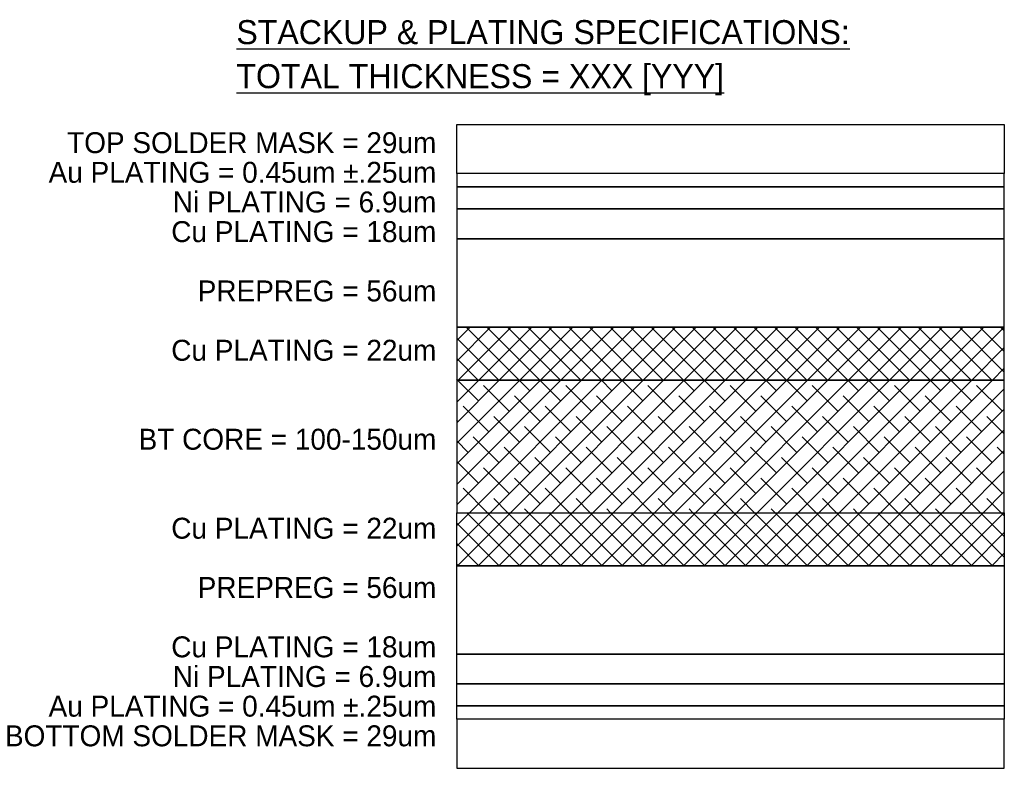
# Model space of a CAD drawing. Header units: millimetres. Extents: x -20 to 67, y -24 to 74.9.
# Tile 35 of 37: x 54.7 to 67, y -15.4 to -6.1. Entities that reach past the tile are written whole.
import ezdxf

# ---------------------------------------------------------------- set-up
doc = ezdxf.new("R2010")
doc.units = ezdxf.units.MM
doc.header["$LTSCALE"] = 0.2
doc.header["$MEASUREMENT"] = 0
doc.layers.add('1-Text', color=7, linetype='Continuous')

msp = doc.modelspace()

# ---------------------------------------------------------------- hatches: boundary and pattern name
at = {"layer": '1-Text'}
h = msp.add_hatch(dxfattribs=at)
h.set_pattern_fill('NET', color=42, scale=1.45288, angle=45, style=0)
h.set_pattern_definition([(45, (51.43675, -15.73822), (-0.1284177, 0.1284177), []), (135, (51.43675, -15.73822), (-0.1284177, -0.1284177), [])])
h.paths.add_polyline_path([(60.154029, -12.916731), (60.154029, -12.254218), (67, -12.254218), (67, -12.916731)])
h.paths.add_polyline_path([(60.154029, -9.935421), (60.154029, -10.597935), (67, -10.597935), (67, -9.935421)])
h = msp.add_hatch(dxfattribs=at)
h.set_pattern_fill('ANSI38', color=8, scale=1.45288, style=0)
h.set_pattern_definition([(45, (51.43675, -15.73822), (-0.1284177, 0.1284177), []), (135, (51.43675, -15.73822), (-0.385253, 0.1284177), [0.454025, -0.272415])])
h.paths.add_polyline_path([(67, -10.597935), (60.154029, -10.597935), (60.154029, -11.426076), (60.154029, -12.254218), (67, -12.254218), (67, -11.426076)])

# ---------------------------------------------------------------- linework, layer by layer
for points in [[(60.154029, -8.01762), (60.154029, -7.404504), (67, -7.404504), (67, -8.01762)], [(60.154029, -8.01762), (60.154029, -8.183248), (67, -8.183248), (67, -8.01762)], [(60.154029, -8.183248), (60.154029, -8.459295), (67, -8.459295), (67, -8.183248)], [(60.154029, -8.459295), (60.154029, -8.831232), (67, -8.831232), (67, -8.459295)], [(60.154029, -8.831232), (60.154029, -9.935421), (67, -9.935421), (67, -8.831232)], [(60.154029, -9.935421), (60.154029, -10.597935), (67, -10.597935), (67, -9.935421)], [(60.154029, -10.597935), (60.154029, -12.254218), (67, -12.254218), (67, -10.597935)], [(60.154029, -12.916731), (60.154029, -12.254218), (67, -12.254218), (67, -12.916731)], [(60.154029, -14.02092), (60.154029, -12.916731), (67, -12.916731), (67, -14.02092)], [(60.154029, -14.392857), (60.154029, -14.02092), (67, -14.02092), (67, -14.392857)], [(60.154029, -14.668904), (60.154029, -14.392857), (67, -14.392857), (67, -14.668904)], [(60.154029, -14.834533), (60.154029, -14.668904), (67, -14.668904), (67, -14.834533)], [(60.154029, -14.834533), (60.154029, -15.447648), (67, -15.447648), (67, -14.834533)]]:
    msp.add_lwpolyline(points, close=True, dxfattribs=at)

# ---------------------------------------------------------------- texts
for s, insert, char_height, width, attachment_point, line_spacing_factor in [('{\\H1.2x;\\LSTACKUP & PLATING SPECIFICATIONS: \\PTOTAL THICKNESS = XXX [YYY]}', (57.4, -6.1), 0.25, 21.5316816, 1, 1.1), ('TOP SOLDER MASK = 29um\\PAu PLATING = 0.45um ±.25um\\PNi PLATING = 6.9um\\PCu PLATING = 18um\\P\\PPREPREG = 56um\\P\\PCu PLATING = 22um\\P\\P\\PBT CORE = 100-150um\\P\\P\\PCu PLATING = 22um\\P\\PPREPREG = 56um\\P\\PCu PLATING = 18um\\PNi PLATING = 6.9um\\PAu PLATING = 0.45um ±.25um\\PBOTTOM SOLDER MASK = 29um', (59.9, -7.5), 0.2615184, 7.7293216, 3, 0.85)]:
    msp.add_mtext(s, dxfattribs=dict(at, insert=insert, char_height=char_height, width=width, attachment_point=attachment_point, line_spacing_factor=line_spacing_factor))

doc.saveas('drawing.dxf')
